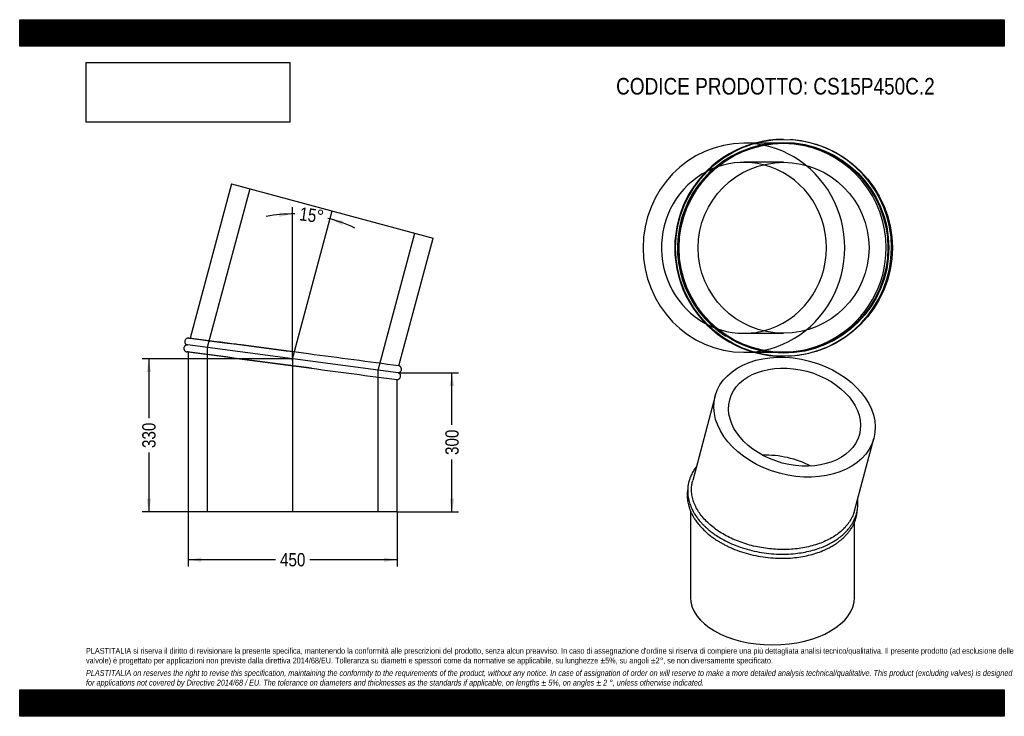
# Model space of a CAD drawing. Header units: millimetres. Extents: x 0 to 2121, y 0 to 1500.
import ezdxf
from ezdxf.enums import TextEntityAlignment as Align
from ezdxf.lldxf.tags import DXFTag

# ---------------------------------------------------------------- set-up
doc = ezdxf.new("R2010")
doc.units = ezdxf.units.MM
doc.header["$LTSCALE"] = 7.142857
doc.layers.add('Default', color=7, linetype='Continuous')
doc.layers.add('TUBO_X_GOMITO_15', color=7, linetype='Continuous')
doc.styles.add('SEACAD_Arial_Narrow', font='ARIALN.TTF')
tags = doc.linetypes.add('CENTER2', pattern=[28.575, 19.05, -3.175, 3.175, -3.175]).pattern_tags.tags
tags[10:11] = [DXFTag(74, 4), DXFTag(75, 0), DXFTag(340, '0'), DXFTag(46, 0.0), DXFTag(50, 0.0), DXFTag(44, 0.0), DXFTag(45, 0.0)]
tags[8:9] = [DXFTag(74, 4), DXFTag(75, 0), DXFTag(340, '0'), DXFTag(46, 0.0), DXFTag(50, 0.0), DXFTag(44, 0.0), DXFTag(45, 0.0)]
tags[6:7] = [DXFTag(74, 4), DXFTag(75, 0), DXFTag(340, '0'), DXFTag(46, 0.0), DXFTag(50, 0.0), DXFTag(44, 0.0), DXFTag(45, 0.0)]
tags[4:5] = [DXFTag(74, 4), DXFTag(75, 0), DXFTag(340, '0'), DXFTag(46, 0.0), DXFTag(50, 0.0), DXFTag(44, 0.0), DXFTag(45, 0.0)]
tags = doc.linetypes.add('HIDDEN2', pattern=[4.7625, 3.175, -1.5875]).pattern_tags.tags
tags[6:7] = [DXFTag(74, 4), DXFTag(75, 0), DXFTag(340, '0'), DXFTag(46, 0.0), DXFTag(50, 0.0), DXFTag(44, 0.0), DXFTag(45, 0.0)]
tags[4:5] = [DXFTag(74, 4), DXFTag(75, 0), DXFTag(340, '0'), DXFTag(46, 0.0), DXFTag(50, 0.0), DXFTag(44, 0.0), DXFTag(45, 0.0)]
doc.dimstyles.new('Plastitalia', dxfattribs={"dimtxt": 28.571429, "dimasz": 28.571429, "dimexe": 14.285714, "dimexo": 0, "dimgap": 7.142857, "dimtad": 0, "dimdec": 0, "dimtxsty": 'SEACAD_Arial_Narrow', "dimblk1": '_SE_FILLED', "dimblk2": '_SE_FILLED', "dimsah": 1, "dimcen": 14.285714, "dimadec": 0, "dimazin": 0, "dimtfac": 0.8, "dimtdec": 1, "dimtmove": 0, "dimatfit": 3, "dimfxl": 1, "dimtolj": 1, "dimarcsym": 0})
picture_1 = doc.add_image_def('image1.jpg', size_in_pixel=(4302, 1260))

# ---------------------------------------------------------------- blocks, each defined once
blk = doc.blocks.new('SEANNOT_GROUP')
at = {"layer": 'Default', "color": 7, "linetype": 'CENTER2'}
blk.add_line((588.1, 772.9), (588.1, 440.1), dxfattribs=at)
blk = doc.blocks.new('SEANNOT_GROUP1')
at = {"layer": 'Default', "color": 7, "linetype": 'CENTER2'}
blk.add_line((587.3, 766.6), (673.4, 1088.1), dxfattribs=at)
blk = doc.blocks.new('SE')
at = {"layer": 'TUBO_X_GOMITO_15', "color": 7, "linetype": 'Continuous'}
for p, q in [((456.1, 1146.4), (367, 813.9)), ((456.1, 1146.4), (890.8, 1029.9)), ((817, 754.6), (890.8, 1029.9)), ((815.1, 739.9), (361.2, 799.6)), ((815.1, 739.9), (361.2, 799.6)), ((363.1, 784.3), (363.1, 440.1)), ((813.1, 440.1), (813.1, 725.1)), ((813.1, 440.1), (363.1, 440.1))]:
    blk.add_line(p, q, dxfattribs=at)
at = {"layer": 'TUBO_X_GOMITO_15', "color": 7, "linetype": 'HIDDEN2'}
for p, q in [((495.6, 1135.8), (404, 794)), ((772.2, 745.5), (851.3, 1040.5)), ((367, 813.9), (366.9, 813.4)), ((404, 794), (404, 440.1)), ((363.1, 784.9), (363.1, 784.3)), ((772.2, 440.1), (772.2, 745.5))]:
    blk.add_line(p, q, dxfattribs=at)
at = {"layer": 'TUBO_X_GOMITO_15', "color": 7, "linetype": 'Continuous'}
for centre, radius, start, end in [((-7597.8, -60682.1), 62009.7, 82.38237, 82.622545), ((-6345.6, -51173.3), 52388.9, 82.34985, 82.6454), ((-12510.6, -99605.5), 101241.2, 82.435506, 82.546699), ((13914.8, 101115), 101241.2, 262.459125, 262.564494)]:
    blk.add_arc(centre, radius, start, end, dxfattribs=at)
at = {"layer": 'TUBO_X_GOMITO_15', "color": 7, "linetype": 'HIDDEN2'}
for centre, radius, start, end in [((-12510.6, -99605.5), 101241.2, 82.546699, 82.692412), ((-7321.1, -58581.6), 59891, 82.547764, 82.565168), ((-7321.1, -58581.6), 59891, 82.529042, 82.546909), ((13914.8, 101115), 101241.2, 262.307588, 262.459125)]:
    blk.add_arc(centre, radius, start, end, dxfattribs=at)
at = {"layer": 'TUBO_X_GOMITO_15', "color": 7, "linetype": 'Continuous'}
for points, knots in [([(364.5, 814.2), (364, 814.3), (363, 814.4), (361.4, 814.2), (360, 813.7), (358.4, 812.8), (357.1, 811.5), (356.1, 809.6), (355.6, 807.9), (355.6, 806), (356, 804.4), (356.8, 802.7), (358, 801.3), (359.6, 800.2), (360.6, 799.8), (361.2, 799.6)], [0, 0, 0, 0, 0.066583, 0.135204, 0.20371, 0.268486, 0.373402, 0.441036, 0.539843, 0.606444, 0.682048, 0.763299, 0.845992, 0.925968, 1, 1, 1, 1]), ([(361.2, 799.6), (360.6, 799.6), (359.6, 799.5), (358.1, 799), (356.7, 798.2), (355.3, 796.9), (354.3, 795.3), (353.7, 793.3), (353.6, 791.5), (354, 789.7), (354.7, 788.2), (355.9, 786.7), (357.3, 785.6), (359, 784.9), (360, 784.7), (360.6, 784.6)], [0, 0, 0, 0, 0.067614, 0.138208, 0.20859, 0.275138, 0.383613, 0.452874, 0.549683, 0.615301, 0.689645, 0.769217, 0.849817, 0.927428, 1, 1, 1, 1]), ([(815.1, 739.9), (815.6, 739.9), (816.6, 740), (818.2, 740.5), (819.6, 741.3), (821, 742.6), (822, 744.2), (822.6, 746.2), (822.6, 748), (822.2, 749.8), (821.5, 751.3), (820.4, 752.8), (819, 753.9), (817.7, 754.5), (817.1, 754.6), (817, 754.6)], [0, 0, 0, 0, 0.072002, 0.147178, 0.222128, 0.292995, 0.40851, 0.482266, 0.585358, 0.655235, 0.734404, 0.819141, 0.904972, 0.987619, 1, 1, 1, 1]), ([(813.1, 725.1), (813.2, 725.1), (813.7, 725.1), (814.8, 725.3), (816.3, 725.8), (817.9, 726.7), (819.2, 728), (820.2, 729.8), (820.6, 731.6), (820.6, 733.5), (820.3, 735.1), (819.5, 736.8), (818.2, 738.2), (816.7, 739.3), (815.7, 739.7), (815.1, 739.9)], [0, 0, 0, 0, 0.005995, 0.079071, 0.152024, 0.221004, 0.33273, 0.404754, 0.509975, 0.580899, 0.66141, 0.747935, 0.835996, 0.921162, 1, 1, 1, 1])]:
    blk.add_open_spline(points, degree=3, knots=knots, dxfattribs=at)
at = {"layer": 'TUBO_X_GOMITO_15', "color": 7, "linetype": 'HIDDEN2'}
for points in [[(364.5, 814.2), (365.4, 814.1), (366.2, 813.8), (367, 813.3)], [(363.3, 784.9), (362.4, 784.7), (361.5, 784.6), (360.6, 784.6)]]:
    blk.add_open_spline(points, degree=3, dxfattribs=at)
blk = doc.blocks.new('DMBLK13')
at = {"layer": 'Default', "linetype": 'Continuous'}
for points in [[(391.7, 332.4), (391.7, 341.9), (363.1, 337.2)], [(784.6, 332.4), (813.1, 337.2), (784.6, 341.9)]]:
    blk.add_hatch(color=7, dxfattribs=at).paths.add_polyline_path(points)
at = {"layer": 'Default', "color": 7, "linetype": 'Continuous'}
for p, q in [((363.1, 440.1), (363.1, 322.9)), ((813.1, 440.1), (813.1, 322.9)), ((550.9, 337.2), (363.1, 337.2)), ((813.1, 337.2), (625.4, 337.2))]:
    blk.add_line(p, q, dxfattribs=at)
at = {"layer": 'Default', "color": 7, "linetype": 'Continuous', "style": 'SEACAD_Arial_Narrow'}
blk.add_text('450', height=28.57, dxfattribs=at).set_placement((560.9, 351.5), align=Align.TOP_LEFT)
blk = doc.blocks.new('_SE_FILLED')
at = {"color": 0}
blk.add_line((0, 0), (-1, 0), dxfattribs=at)
blk.add_solid([(0, 0), (-1, -0.1665), (-1, 0.1665), (0, 0)], dxfattribs=at)
blk = doc.blocks.new('DMBLK14')
at = {"layer": 'Default', "linetype": 'Continuous'}
for points in [[(936.1, 711.3), (931.3, 739.9), (926.6, 711.3)], [(936.1, 468.7), (926.6, 468.7), (931.3, 440.1)]]:
    blk.add_hatch(color=7, dxfattribs=at).paths.add_polyline_path(points)
at = {"layer": 'Default', "color": 7, "linetype": 'Continuous'}
for p, q in [((815.1, 739.9), (945.6, 739.9)), ((931.3, 627.3), (931.3, 739.9)), ((931.3, 440.1), (931.3, 552.7)), ((813.1, 440.1), (945.6, 440.1))]:
    blk.add_line(p, q, dxfattribs=at)
at = {"layer": 'Default', "color": 7, "linetype": 'Continuous', "style": 'SEACAD_Arial_Narrow'}
blk.add_text('300', height=28.57, rotation=90, dxfattribs=at).set_placement((917.1, 562.7), align=Align.TOP_LEFT)
blk = doc.blocks.new('SE1')
at = {"layer": 'TUBO_X_GOMITO_15', "color": 7, "linetype": 'Continuous'}
for p, q in [((1498.7, 690), (1450, 508)), ((1798.5, 442.6), (1840.3, 598.5)), ((1445.3, 442), (1445.3, 255.9)), ((1798.9, 255.9), (1798.9, 418.6))]:
    blk.add_line(p, q, dxfattribs=at)
for major_axis in [(-170.8, 45.8), (-139.7, 37.4)]:
    blk.add_ellipse((1669.5, 644.2), major_axis=major_axis, ratio=0.707107, dxfattribs=at)
for centre, major_axis, ratio, start_param, end_param in [((1622.1, 467.3), (144.1, -19), 0.646887, 1.051317, 1.808733), ((1622.1, 467.3), (144.1, -19), 0.646887, 1.051317, 1.808733), ((1622.1, 255.9), (176.8, 0), 0.57735, 3.141593, 6.283185)]:
    blk.add_ellipse(centre, major_axis=major_axis, ratio=ratio, start_param=start_param, end_param=end_param, dxfattribs=at)
for points, knots in [([(1457.9, 537.7), (1457, 536.6), (1454.3, 532.8), (1449.9, 526), (1445.8, 517.7), (1442.8, 509.4), (1440.7, 501.5), (1439.6, 494.2), (1439.2, 487.9), (1439.2, 482.9), (1439.4, 478.7), (1439.9, 474.2), (1440.8, 468.8), (1442.2, 462.8), (1443.9, 457.1), (1445.8, 452.2), (1447.8, 447.6), (1450.3, 442.4), (1453.9, 436), (1458.6, 428.9), (1463.9, 422), (1469.2, 416), (1474.1, 410.9), (1479.1, 406.3), (1484.8, 401.3), (1492.1, 395.5), (1501.6, 388.8), (1514, 381.2), (1529.3, 373.3), (1547.5, 365.8), (1567.2, 359.3), (1587.9, 354.3), (1609.1, 350.9), (1630.4, 349.1), (1651.4, 348.9), (1670.7, 350.3), (1688.3, 352.8), (1704.7, 356.3), (1720.1, 360.9), (1731.9, 365.5), (1739.8, 369.1), (1744.4, 371.4), (1748.9, 373.7), (1754.5, 377), (1762, 381.8), (1770.7, 388.4), (1778.5, 395.6), (1784.8, 402.4), (1789.5, 408.4), (1793.4, 414.3), (1796.8, 420.2), (1799.7, 426.5), (1802.3, 433.5), (1804.5, 441.6), (1805.9, 450.7), (1806.2, 459.6), (1805.8, 465.5), (1805.5, 468.1), (1805.5, 468.4)], [0.0848541, 0.0848541, 0.0848541, 0.0848541, 0.0899928, 0.1016222, 0.1144086, 0.1250009, 0.1352018, 0.1455787, 0.1536942, 0.1597102, 0.1646336, 0.1698845, 0.177013, 0.1853068, 0.1928607, 0.1990956, 0.2043134, 0.2109914, 0.2198334, 0.2301556, 0.240099, 0.2487647, 0.2562113, 0.2628063, 0.2700266, 0.2795707, 0.2911037, 0.3043908, 0.3215304, 0.3394576, 0.3581023, 0.3767386, 0.3953706, 0.4140015, 0.4326345, 0.4504726, 0.465585, 0.4809698, 0.4969745, 0.5117475, 0.5182754, 0.5232781, 0.5277215, 0.5339106, 0.543552, 0.5567111, 0.5697578, 0.5800734, 0.5890998, 0.597328, 0.6057759, 0.6147081, 0.6234565, 0.6339664, 0.6468494, 0.6592862, 0.6681417, 0.6692802, 0.6692802, 0.6692802, 0.6692802]), ([(1439.3, 490.1), (1439, 488.2), (1438.4, 483.7), (1438, 477), (1438.3, 470.3), (1439, 464.2), (1440, 458.3), (1441.6, 452.2), (1443.4, 446.7), (1445.1, 442.5), (1446.4, 439.5), (1447.6, 436.8), (1449.4, 433.3), (1452.2, 428.3), (1456.2, 422), (1462.2, 413.8), (1466.7, 408.9), (1469.6, 405.7)], [0.888001, 0.888001, 0.888001, 0.888001, 0.8954932, 0.9053675, 0.9137247, 0.9213702, 0.9285815, 0.9366481, 0.9445849, 0.9501853, 0.9529083, 0.9562764, 0.9608274, 0.9671193, 0.9762472, 0.9872084, 1, 1, 1, 1]), ([(1499.3, 403.2), (1495.2, 406.2), (1491.3, 409.3), (1484, 415.6), (1480.5, 418.9), (1474.1, 425.6), (1471.2, 429.1), (1465.7, 436.1), (1463.2, 439.7), (1458.8, 447), (1456.8, 450.7), (1453.5, 458.2), (1452, 461.9), (1449.8, 469.5), (1448.9, 473.3), (1447.7, 480.9), (1447.5, 484.7), (1447.4, 492.1), (1447.7, 495.8), (1448.6, 502.3), (1449.2, 505.2), (1450, 507.9)], [0, 0, 0, 0, 0.015625, 0.015625, 0.03125, 0.03125, 0.046875, 0.046875, 0.0625, 0.0625, 0.078125, 0.078125, 0.09375, 0.09375, 0.109375, 0.109375, 0.125, 0.125, 0.140625, 0.140625, 0.1525437, 0.1525437, 0.1525437, 0.1525437]), ([(1469.6, 405.7), (1472.8, 402.4), (1477.8, 397.4), (1487, 389.7), (1495.2, 383.6), (1503, 378.4), (1510.1, 374.2), (1517, 370.3), (1524, 366.8), (1531.7, 363.1), (1543.6, 358.1), (1560, 352.3), (1580.6, 346.8), (1601.7, 342.9), (1623.2, 340.6), (1644.6, 340), (1664.8, 340.9), (1683.1, 343.2), (1699.8, 346.5), (1715.7, 350.9), (1729.8, 356.1), (1741.4, 361.5), (1750.6, 366.4), (1758, 371.1), (1764.5, 375.6), (1770.4, 380.4), (1776.1, 385.5), (1780.9, 390.5), (1784.5, 394.6), (1787, 397.8), (1789.2, 400.8), (1791.5, 404.3), (1794.3, 408.8), (1797.2, 414.4), (1799.9, 420.9), (1802, 427.2), (1803.4, 433), (1804.4, 438.6), (1804.7, 442.4), (1804.9, 444.3)], [0, 0, 0, 0, 0.0131469, 0.0249118, 0.0352967, 0.0443037, 0.0519408, 0.0593882, 0.0665589, 0.0738296, 0.083073, 0.1017859, 0.1205195, 0.1392481, 0.1579746, 0.1767027, 0.1954355, 0.2114058, 0.226691, 0.2424322, 0.2583686, 0.270802, 0.28135, 0.2907947, 0.2989463, 0.3070572, 0.3163214, 0.325148, 0.330974, 0.3356173, 0.3396731, 0.3447662, 0.3508397, 0.3591201, 0.3686261, 0.3772473, 0.384485, 0.3918649, 0.3991337, 0.3991337, 0.3991337, 0.3991337]), ([(1798.5, 442.6), (1798.3, 441.7), (1798, 440.8), (1796.6, 436.3), (1795.2, 432.7), (1791.9, 425.7), (1789.9, 422.3), (1785.5, 415.6), (1783, 412.4), (1777.6, 406.1), (1774.6, 403), (1764.9, 394.3), (1757.5, 389), (1745.2, 381.8), (1740.9, 379.6), (1731.8, 375.5), (1727.1, 373.5), (1717.5, 370.1), (1712.5, 368.5), (1702.2, 365.7), (1696.9, 364.5), (1686.2, 362.4), (1680.6, 361.6), (1669.6, 360.2), (1664, 359.8), (1647.1, 358.9), (1635.6, 359), (1618.2, 360.4), (1612.4, 361), (1600.9, 362.6), (1595.1, 363.6), (1583.8, 366), (1578.2, 367.3), (1567.1, 370.4), (1561.6, 372.1), (1551, 375.8), (1545.8, 377.8), (1535.5, 382.2), (1530.6, 384.5), (1516.3, 391.8), (1507.4, 397.2), (1499.3, 403.2)], [0.6522661, 0.6522661, 0.6522661, 0.6522661, 0.65625, 0.65625, 0.671875, 0.671875, 0.6875, 0.6875, 0.703125, 0.703125, 0.71875, 0.71875, 0.75, 0.75, 0.765625, 0.765625, 0.78125, 0.78125, 0.796875, 0.796875, 0.8125, 0.8125, 0.828125, 0.828125, 0.84375, 0.84375, 0.875, 0.875, 0.890625, 0.890625, 0.90625, 0.90625, 0.921875, 0.921875, 0.9375, 0.9375, 0.953125, 0.953125, 0.96875, 0.96875, 1, 1, 1, 1])]:
    blk.add_open_spline(points, degree=3, knots=knots, dxfattribs=at)
blk = doc.blocks.new('DMBLK15')
at = {"layer": 'Default', "linetype": 'Continuous'}
for points in [[(559.8, 1075.6), (588.1, 1081.7), (559.4, 1085.2)], [(697.5, 1067), (668.9, 1071.1), (694.7, 1057.9)]]:
    blk.add_hatch(color=7, dxfattribs=at).paths.add_polyline_path(points)
at = {"layer": 'Default', "color": 7, "linetype": 'Continuous'}
blk.add_line((588.1, 772.9), (588.1, 1096), dxfattribs=at)
for start, end in [(89.1219, 100.4952), (64.5048, 75.8781)]:
    blk.add_arc((588.1, 769.7), 312, start, end, dxfattribs=at)
at = {"layer": 'Default', "color": 7, "linetype": 'Continuous', "style": 'SEACAD_Arial_Narrow'}
blk.add_text('15°', height=28.57, rotation=352.5, dxfattribs=at).set_placement((605, 1096.6), align=Align.TOP_LEFT)
blk = doc.blocks.new('SE2')
at = {"layer": 'TUBO_X_GOMITO_15', "color": 7, "linetype": 'Continuous'}
for p, q in [((1582.9, 1233.8), (1560.5, 1233.8)), ((1560.5, 783.8), (1582.8, 783.8))]:
    blk.add_line(p, q, dxfattribs=at)
at = {"layer": 'TUBO_X_GOMITO_15', "color": 7, "linetype": 'HIDDEN2'}
for p, q in [((1642, 1233.8), (1582.9, 1233.8)), ((1645.8, 1192.9), (1560.5, 1192.9)), ((1560.5, 824.7), (1645.8, 824.7)), ((1582.8, 783.8), (1642, 783.8))]:
    blk.add_line(p, q, dxfattribs=at)
at = {"layer": 'TUBO_X_GOMITO_15', "color": 7, "linetype": 'Continuous'}
for centre, radius in [((1646.8, 1008.8), 233.5), ((1645.8, 1008.8), 225), ((1645.8, 1008.8), 184.1)]:
    blk.add_circle(centre, radius, dxfattribs=at)
at = {"layer": 'TUBO_X_GOMITO_15', "color": 7, "linetype": 'HIDDEN2'}
blk.add_circle((1645.8, 1008.8), 226.9, dxfattribs=at)
blk.add_circle((1645.8, 1008.8), 226.9, dxfattribs=at)
at = {"layer": 'TUBO_X_GOMITO_15', "color": 7, "linetype": 'Continuous'}
blk.add_arc((1644.9, 1008.8), 233.5, 89.8016, 270.2381, dxfattribs=at)
at = {"layer": 'TUBO_X_GOMITO_15', "color": 7, "linetype": 'HIDDEN2'}
for centre, radius, start, end in [((1642, 1008.8), 225, 0, 237.6183), ((1644.9, 1008.8), 233.5, 0, 86.0443), ((1642, 1008.8), 225, 241.0478, 0), ((1644.9, 1008.8), 233.5, 272.4676, 360)]:
    blk.add_arc(centre, radius, start, end, dxfattribs=at)
at = {"layer": 'TUBO_X_GOMITO_15', "color": 7, "linetype": 'Continuous'}
for major_axis, start_param, end_param in [((0, -225), 3.141593, 6.283185), ((0, -184.1), 0.237956, 2.903636)]:
    blk.add_ellipse((1560.5, 1008.8), major_axis=major_axis, ratio=0.965926, start_param=start_param, end_param=end_param, dxfattribs=at)
at = {"layer": 'TUBO_X_GOMITO_15', "color": 7, "linetype": 'HIDDEN2'}
for major_axis, start_param, end_param in [((0, -225), 0, 3.141593), ((0, -184.1), 2.903636, 6.283185), ((0, -184.1), 0, 0.237956)]:
    blk.add_ellipse((1560.5, 1008.8), major_axis=major_axis, ratio=0.965926, start_param=start_param, end_param=end_param, dxfattribs=at)
blk = doc.blocks.new('DMBLK16')
at = {"layer": 'Default', "linetype": 'Continuous'}
for points in [[(273.6, 741.2), (283.1, 741.2), (278.4, 769.7)], [(273.6, 468.7), (278.4, 440.1), (283.1, 468.7)]]:
    blk.add_hatch(color=7, dxfattribs=at).paths.add_polyline_path(points)
at = {"layer": 'Default', "color": 7, "linetype": 'Continuous'}
for p, q in [((588.1, 769.7), (264.1, 769.7)), ((278.4, 769.7), (278.4, 642.2)), ((278.4, 567.7), (278.4, 440.1)), ((588.1, 440.1), (264.1, 440.1))]:
    blk.add_line(p, q, dxfattribs=at)
at = {"layer": 'Default', "color": 7, "linetype": 'Continuous', "style": 'SEACAD_Arial_Narrow'}
blk.add_text('330', height=28.57, rotation=90, dxfattribs=at).set_placement((264.1, 577.7), align=Align.TOP_LEFT)

msp = doc.modelspace()

# ---------------------------------------------------------------- hatches: boundary and pattern name
at = {"layer": 'Default', "linetype": 'Continuous'}
h = msp.add_hatch(dxfattribs=at)
h.set_pattern_fill('LINE', scale=0.629921, angle=45, style=0)
h.paths.add_polyline_path([(2121.4, 1442.9), (2121.4, 1500), (0, 1500), (0, 1442.9)])
for points in [[(2121.4, 1442.9), (2121.4, 1500), (0, 1500), (0, 1442.9)], [(2121.4, 0), (2121.4, 57.1), (0, 57.1), (0, 0)]]:
    msp.add_hatch(color=7, dxfattribs=at).paths.add_polyline_path(points)
h = msp.add_hatch(dxfattribs=at)
h.set_pattern_fill('LINE', scale=0.629921, angle=45, style=0)
h.paths.add_polyline_path([(2121.4, 0), (2121.4, 57.1), (0, 57.1), (0, 0)])

# ---------------------------------------------------------------- linework, layer by layer
at = {"layer": 'Default', "color": 7, "linetype": 'Continuous'}
for p, q in [((0, 1500), (2121.4, 1500)), ((0, 1442.9), (0, 1500)), ((2121.4, 1500), (2121.4, 1442.9)), ((2121.4, 1442.9), (0, 1442.9)), ((0, 57.1), (2121.4, 57.1)), ((0, 0), (0, 57.1)), ((2121.4, 57.1), (2121.4, 0)), ((2121.4, 0), (0, 0))]:
    msp.add_line(p, q, dxfattribs=at)

# ---------------------------------------------------------------- block references
at = {"layer": 'Default'}
for name in ['SE2', 'SE', 'SEANNOT_GROUP1', 'SE1', 'SEANNOT_GROUP']:
    msp.add_blockref(name, (0, 0), dxfattribs=at)

# ---------------------------------------------------------------- texts
at = {"layer": 'Default', "attachment_point": 1}
for s, insert, char_height, width in [('{\\fArial Narrow|b0||i0||c0|p34;\\C7;\\H35.71428571;\\W1.;CODICE PRODOTTO: CS15P450C.2}', (1285, 1374.6), 35.714, 688.636), ("{\\fArial Narrow|b0||i0||c0|p34;\\C7;\\H12.5;\\W1.;PLASTITALIA si riserva il diritto di revisionare la presente specifica, mantenendo la conformità alle prescrizioni del prodotto, senza alcun preavviso. In caso di assegnazione d'ordine si riserva di compiere una più dettagliata analisi tecnico/qualitativa. Il presente prodotto (ad esclusione delle \\P}{\\fArial Narrow|b0||i0||c0|p34;\\C7;\\H12.5;\\W1.;valvole) è progettato per applicazioni non previste dalla direttiva 2014/68/EU. Tolleranza su diametri e spessori come da normative se applicabile, su lunghezze ±5%, su angoli ±2°, se non diversamente specificato.\\P}{\\fArial Narrow|b0||i0||c0|p34;\\C7;\\H3.571428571;\\W1.;   \\P}{\\fArial Narrow|b0||i1||c0|p34;\\C7;\\H12.5;\\W1.;PLASTITALIA on reserves the right to revise this specification, maintaining the conformity to the requirements of the product, without any notice. In case of assignation of order on will reserve to make a more detailed analysis technical/qualitative. This product (excluding valves) is designed \\P}{\\fArial Narrow|b0||i1||c0|p34;\\C7;\\H12.5;\\W1.;for applications not covered by Directive 2014/68 / EU. The tolerance on diameters and thicknesses as the standards if applicable, on lengths ± 5%, on angles ± 2 °, unless otherwise indicated.\\P}", (142.9, 147.2), 12.5, 1835.714)]:
    msp.add_mtext(s, dxfattribs=dict(at, insert=insert, char_height=char_height, width=width))

# ---------------------------------------------------------------- dimensions: what is measured, and where the dimension line sits
at = {"layer": 'Default', "color": 7, "linetype": 'Continuous'}
dim = msp.add_angular_dim_2l(base=(628.8, 1079), line1=((588.1, 769.7), (588.1, 772.9)), line2=((588.1, 769.7), (673.4, 1088.1)), text='\\A1;<>', dimstyle='Plastitalia', override={"dimadec": 2}, dxfattribs=at)
dim.commit()
dim.dimension.update_dxf_attribs({"geometry": 'DMBLK15', "text_midpoint": (628.8, 1079), "dimtype": 162})
for base, p1, p2, angle, picture, middle, dimtype in [((278.4, 769.7), (588.1, 769.7), (588.1, 440.1), 270, 'DMBLK16', (278.4, 604.9), 161), ((931.3, 739.9), (813.1, 440.1), (815.1, 739.9), 90, 'DMBLK14', (931.3, 590), 160)]:
    dim = msp.add_linear_dim(base=base, p1=p1, p2=p2, angle=angle, text='\\A1;<>', dimstyle='Plastitalia', dxfattribs=at)
    dim.commit()
    dim.dimension.update_dxf_attribs({"geometry": picture, "text_midpoint": middle, "dimtype": dimtype})
dim = msp.add_linear_dim(base=(363.1, 337.2), p1=(813.1, 440.1), p2=(363.1, 440.1), text='\\A1;<>', dimstyle='Plastitalia', dxfattribs=at)
dim.commit()
dim.dimension.update_dxf_attribs({"geometry": 'DMBLK13', "text_midpoint": (588.1, 337.2), "dimtype": 160})

# ---------------------------------------------------------------- pictures from other files: only their frames are drawn
image = msp.add_image(picture_1, insert=(142.9, 1279.3), size_in_units=(439, 128.6))
image.dxf.flags = 7

doc.saveas('drawing.dxf')
